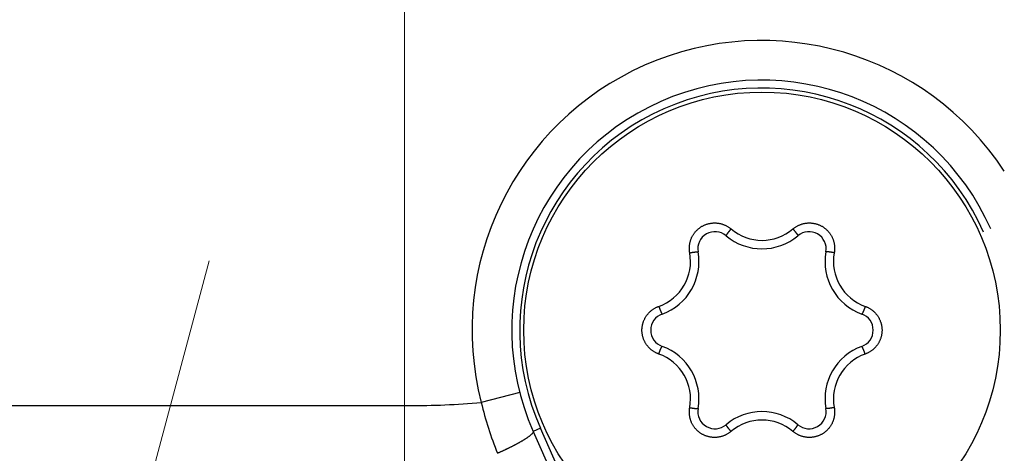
# Model space of a CAD drawing. Header units: millimetres. Extents: x 0 to 1300, y 0 to 891.
# Tile 27 of 146: x 594.26 to 606.65, y 266.19 to 271.65. Entities that reach past the tile are written whole.
import ezdxf

# ---------------------------------------------------------------- set-up
doc = ezdxf.new("R2010")
doc.units = ezdxf.units.MM
doc.header["$LTSCALE"] = 0.545669
doc.linetypes.add('CENTER', pattern=[50.8, 31.75, -6.35, 6.35, -6.35])
doc.layers.add('NoLayerName_001', color=7, linetype='Continuous')
doc.layers.add('NoLayerName_008', color=7, linetype='Continuous')

# ---------------------------------------------------------------- blocks, each defined once
blk = doc.blocks.new('DIM_0003')
at = {"color": 3, "linetype": 'Continuous', "lineweight": 13}
blk.add_arc((60.066, 60.917), 60.066, 345, 255, dxfattribs=at)

msp = doc.modelspace()

# ---------------------------------------------------------------- linework, layer by layer
at = {"layer": 'NoLayerName_001', "color": 4, "linetype": 'CENTER', "lineweight": 13}
msp.add_line((599.10164849, 300.32718784), (599.10164849, 250.23311567), dxfattribs=at)
at = {"layer": 'NoLayerName_001', "color": 60, "linetype": 'CENTER', "lineweight": 13}
msp.add_line((592.15887493, 251.87972579), (600.28916259, 282.22237244), dxfattribs=at)
at = {"layer": 'NoLayerName_001', "color": 60, "linetype": 'Continuous', "lineweight": 25}
for p, q in [((600.55152211, 266.9535984), (600.06737506, 266.82869188)), ((600.81280947, 266.5056504), (600.72137213, 266.46516322)), ((600.72137213, 266.46516322), (601.53357677, 264.63085835)), ((601.62501412, 264.67134553), (600.81280947, 266.5056504))]:
    msp.add_line(p, q, dxfattribs=at)
msp.add_circle((603.60164849, 267.74050947), 3, dxfattribs=at)
for centre, radius, start, end in [((599.15164849, 277.79050947), 14, 270, 90), ((603.60164849, 267.74050947), 3.64998976, 33.299742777, 194.466448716), ((603.60164849, 267.74050947), 3.15, 23.883095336, 203.883095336), ((603.60164849, 267.74050947), 3.04999923, 23.883095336, 203.883095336), ((603.60187979, 269.47543485), 0.60281503, 229.673131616, 310.326114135), ((603.01001329, 268.7652517), 0.2167296, 49.806134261, 190.193865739), ((603.60164849, 269.46550947), 0.7, 229.806134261, 310.193865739), ((604.19328369, 268.7652517), 0.2167296, 349.806134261, 130.193865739), ((602.09967966, 268.60767158), 0.60218715, 289.652894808, 10.347105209), ((602.10775467, 268.60300947), 0.7, 289.806134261, 10.193865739), ((605.09554231, 268.60300947), 0.7, 169.806134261, 250.193865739), ((605.10361757, 268.60767173), 0.60218749, 169.652912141, 250.347087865), ((602.41837809, 267.74050947), 0.2167296, 109.806134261, 250.193865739), ((604.78491889, 267.74050947), 0.2167296, 289.806134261, 70.193865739), ((602.10775467, 266.87800947), 0.7, 349.806134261, 70.193865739), ((605.09554231, 266.87800947), 0.7, 109.806134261, 190.193865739), ((602.09967931, 266.87334716), 0.60218749, 349.652919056, 70.34708095), ((605.10361723, 266.87334742), 0.60218715, 109.652887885, 190.347112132), ((599.15164849, 277.79050947), 11, 270, 274.77527807), ((604.43683369, 267.86985756), 4.49179192, 193.402652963, 201.971231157), ((603.01001329, 266.71576725), 0.2167296, 169.806134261, 310.193865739), ((603.60164849, 266.01550947), 0.7, 49.806134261, 130.193865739), ((604.19328369, 266.71576725), 0.2167296, 229.806134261, 10.193865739), ((603.60141719, 266.00558409), 0.60281503, 49.673131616, 130.326114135)]:
    msp.add_arc(centre, radius, start, end, dxfattribs=at)
for points, knots in [([(602.69209347, 268.71583463), (602.69129032, 268.72097355), (602.68949785, 268.73123407), (602.6879177, 268.74679327), (602.68699951, 268.76241876), (602.68686569, 268.77808638), (602.68748673, 268.79374687), (602.6888735, 268.80935796), (602.69102797, 268.82487682), (602.69394302, 268.84026479), (602.69760729, 268.85548662), (602.70201068, 268.8705078), (602.70714289, 268.88529378), (602.7129934, 268.89981018), (602.71955268, 268.91402155), (602.72680474, 268.92789418), (602.73472826, 268.94139651), (602.74330298, 268.95449623), (602.7525084, 268.9671611), (602.76232393, 268.97935897), (602.77272966, 268.99105707), (602.78370257, 269.0022247), (602.79521192, 269.01283877), (602.80722836, 269.02287535), (602.81972226, 269.03231075), (602.83266405, 269.0411212), (602.84602421, 269.04928291), (602.85977277, 269.05677193), (602.87387393, 269.06357437), (602.88829235, 269.06967645), (602.90299266, 269.0750644), (602.91793953, 269.07972432), (602.93309756, 269.08364268), (602.94843137, 269.0868044), (602.96390281, 269.08920507), (602.97947367, 269.09084447), (602.99510553, 269.09171867), (603.01076153, 269.09183469), (603.02639882, 269.09115916), (603.04199736, 269.08980925), (603.05230122, 269.08816385), (603.05746477, 269.08743436)], [0, 0, 0, 0, 0.01560390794, 0.03123476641, 0.04688561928, 0.06254921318, 0.07821836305, 0.0938863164, 0.10954769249, 0.12520241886, 0.14085234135, 0.15649894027, 0.17214356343, 0.18778767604, 0.20343305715, 0.21908071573, 0.23473025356, 0.25038088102, 0.26603173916, 0.28168218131, 0.29733205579, 0.31298187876, 0.3286320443, 0.34428244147, 0.35993271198, 0.37558252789, 0.39123186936, 0.4068812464, 0.42253113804, 0.43818148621, 0.45383193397, 0.46948210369, 0.48513187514, 0.50078164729, 0.51643197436, 0.53208275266, 0.5477333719, 0.5633829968, 0.57903084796, 0.59467652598, 0.61032100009, 0.61032100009, 0.61032100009, 0.61032100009]), ([(603.05746477, 269.08743436), (603.06258652, 269.08645264), (603.0728684, 269.08467209), (603.08806594, 269.08090281), (603.1030848, 269.07648664), (603.11786818, 269.07131295), (603.13238555, 269.06542109), (603.14659829, 269.05881569), (603.16047088, 269.0515226), (603.17397223, 269.04357205), (603.18704517, 269.03496366), (603.19973001, 269.02581565), (603.20772057, 269.01913399), (603.21176978, 269.01586935)], [0, 0, 0, 0, 0.01564495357, 0.03129178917, 0.04694183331, 0.0625965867, 0.07825795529, 0.0939259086, 0.10959512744, 0.12525889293, 0.14090999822, 0.15654111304, 0.17214514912, 0.17214514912, 0.17214514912, 0.17214514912]), ([(603.21176964, 269.01586981), (603.21093919, 269.0148914), (603.20927615, 269.01293638), (603.2067944, 269.00999297), (603.20432032, 269.00704312), (603.20185528, 269.00408571), (603.19939893, 269.00112111), (603.19695132, 268.99814931), (603.19451274, 268.99517011), (603.19208359, 268.9921832), (603.18966423, 268.98918829), (603.18765659, 268.98668563), (603.18605576, 268.98467921), (603.18485783, 268.98317221), (603.18366269, 268.98166297), (603.18247044, 268.98015146), (603.18128117, 268.97863763), (603.18009498, 268.97712144), (603.17891196, 268.97560285), (603.1777322, 268.97408182), (603.1765558, 268.97255829), (603.17538285, 268.97103223), (603.17421342, 268.96950358), (603.17304777, 268.96797212), (603.17188614, 268.96643757), (603.17072879, 268.96489968), (603.16957595, 268.96335819), (603.16842789, 268.96181284), (603.16728483, 268.96026336), (603.16614705, 268.9587095), (603.16501481, 268.95715109), (603.16388871, 268.95558796), (603.16276958, 268.95401995), (603.16165825, 268.952447), (603.1605556, 268.95086902), (603.15946242, 268.94928597), (603.1583797, 268.94769762), (603.1573073, 268.94610382), (603.15624937, 268.94450063), (603.15520554, 268.94288604), (603.15453243, 268.94179431), (603.15419261, 268.94124971)], [0, 0, 0, 0, 0.003849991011, 0.0077000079, 0.011550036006, 0.01540006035, 0.019250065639, 0.023100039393, 0.026949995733, 0.030799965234, 0.034649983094, 0.03850008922, 0.040425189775, 0.042350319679, 0.044275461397, 0.046200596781, 0.048125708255, 0.050050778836, 0.051975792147, 0.053900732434, 0.055825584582, 0.057750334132, 0.059674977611, 0.061599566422, 0.063524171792, 0.065448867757, 0.067373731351, 0.069298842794, 0.071224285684, 0.073150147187, 0.07507649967, 0.077003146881, 0.07892969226, 0.080855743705, 0.082780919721, 0.084704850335, 0.086627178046, 0.088547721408, 0.090467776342, 0.092389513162, 0.094315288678, 0.094315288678, 0.094315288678, 0.094315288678]), ([(603.9915273, 269.01586968), (603.99557587, 269.01913498), (604.00356476, 269.02581835), (604.01624924, 269.03496646), (604.0293225, 269.04357398), (604.04282477, 269.05152284), (604.05669843, 269.05881416), (604.07091218, 269.06541756), (604.08542974, 269.07131007), (604.10021407, 269.07647852), (604.11522897, 269.08091514), (604.13043952, 269.08461147), (604.14581069, 269.0875592), (604.16130744, 269.08975029), (604.17689437, 269.09117533), (604.19253431, 269.09183118), (604.20818931, 269.09172053), (604.22382126, 269.09084475), (604.239392, 269.08920548), (604.2548634, 269.08680445), (604.27019714, 269.08364253), (604.2853551, 269.07972414), (604.30030189, 269.07506434), (604.31500209, 269.06967658), (604.32942037, 269.06357471), (604.34352136, 269.05677243), (604.35726967, 269.04928343), (604.37062955, 269.04112164), (604.38357104, 269.03231105), (604.39606462, 269.02287547), (604.40808071, 269.01283866), (604.41958967, 269.00222433), (604.43056214, 268.9910564), (604.44096741, 268.97935801), (604.45078241, 268.96715989), (604.45998782, 268.95449503), (604.46856088, 268.9413947), (604.4764892, 268.92789435), (604.48372232, 268.91401438), (604.49035165, 268.8998307), (604.49407765, 268.89008454), (604.49602722, 268.88524802)], [0, 0, 0, 0, 0.01560377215, 0.03123454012, 0.04688539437, 0.06254909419, 0.07821843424, 0.09388660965, 0.10954815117, 0.12520294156, 0.14085285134, 0.1564993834, 0.17214390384, 0.18778789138, 0.20343313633, 0.21908066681, 0.23473008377, 0.25038059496, 0.26603134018, 0.28168167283, 0.29733144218, 0.31298116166, 0.32863121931, 0.34428149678, 0.3599316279, 0.37558127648, 0.39123041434, 0.40687955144, 0.42252919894, 0.43817932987, 0.45382960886, 0.4694796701, 0.48512939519, 0.50077917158, 0.51642951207, 0.53208026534, 0.54773078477, 0.56338021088, 0.5790277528, 0.59467301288, 0.61031701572, 0.61031701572, 0.61031701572, 0.61031701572]), ([(603.9915273, 269.01586968), (603.99235777, 269.01489125), (603.99402084, 269.0129362), (603.99650263, 269.00999275), (603.99897676, 269.00704286), (604.00144185, 269.0040854), (604.00389825, 269.00112075), (604.0063459, 268.9981489), (604.00878453, 268.99516966), (604.01121373, 268.99218271), (604.01363313, 268.98918775), (604.01564081, 268.98668505), (604.01724167, 268.9846786), (604.01843962, 268.98317158), (604.01963478, 268.98166232), (604.02082706, 268.98015078), (604.02201635, 268.97863693), (604.02320256, 268.97712072), (604.02438561, 268.9756021), (604.02556539, 268.97408104), (604.02674181, 268.9725575), (604.02791478, 268.97103141), (604.02908423, 268.96950274), (604.03024991, 268.96797125), (604.03141156, 268.96643668), (604.03256893, 268.96489877), (604.03372179, 268.96335726), (604.03486988, 268.96181188), (604.03601295, 268.96026238), (604.03715076, 268.95870849), (604.03828302, 268.95715006), (604.03940914, 268.9555869), (604.0405283, 268.95401887), (604.04163964, 268.9524459), (604.04274232, 268.95086789), (604.04383552, 268.94928482), (604.04491826, 268.94769644), (604.04599068, 268.94610262), (604.04704864, 268.94449941), (604.04809249, 268.94288479), (604.04876562, 268.94179305), (604.04910544, 268.94124844)], [0, 0, 0, 0, 0.003850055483, 0.007700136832, 0.011550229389, 0.01540031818, 0.019250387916, 0.023100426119, 0.026950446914, 0.030800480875, 0.0346505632, 0.038500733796, 0.040425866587, 0.042351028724, 0.044276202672, 0.04620137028, 0.048126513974, 0.050051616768, 0.051976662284, 0.053901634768, 0.055826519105, 0.057751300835, 0.059675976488, 0.061600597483, 0.06352523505, 0.065449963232, 0.067374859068, 0.069300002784, 0.071225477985, 0.07315137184, 0.07507775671, 0.077004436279, 0.078931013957, 0.080857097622, 0.08278230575, 0.084706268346, 0.086628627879, 0.08854920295, 0.090469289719, 0.092391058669, 0.094316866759, 0.094316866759, 0.094316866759, 0.094316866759]), ([(603.15419261, 268.94124971), (603.1538608, 268.94069761), (603.15318738, 268.93959541), (603.15222683, 268.9379145), (603.15129073, 268.93621364), (603.15052829, 268.93447411), (603.14957941, 268.93273227), (603.1498592, 268.9314349), (603.14988543, 268.93080397)], [0, 0, 0, 0, 0.001932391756, 0.003873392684, 0.005813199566, 0.007735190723, 0.009629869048, 0.011524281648, 0.011524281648, 0.011524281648, 0.011524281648]), ([(604.04910544, 268.94124844), (604.04943726, 268.94069634), (604.0501107, 268.93959411), (604.05107127, 268.93791318), (604.05200739, 268.93621229), (604.05276985, 268.93447274), (604.05371876, 268.93273088), (604.05343898, 268.93143349), (604.05341276, 268.93080255)], [0, 0, 0, 0, 0.001932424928, 0.003873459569, 0.00581329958, 0.007735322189, 0.009630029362, 0.01152447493, 0.01152447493, 0.01152447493, 0.01152447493]), ([(604.49602722, 268.88524802), (604.4977374, 268.88032157), (604.50133535, 268.87052682), (604.50566841, 268.85548063), (604.5093523, 268.84026574), (604.51226304, 268.82487608), (604.51441981, 268.80935778), (604.51580731, 268.79374657), (604.51642956, 268.7780861), (604.51629671, 268.76241845), (604.51537924, 268.74679296), (604.51379947, 268.73123381), (604.51200668, 268.72097342), (604.51120345, 268.71583456)], [0, 0, 0, 0, 0.01564453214, 0.03129106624, 0.04694095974, 0.06259570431, 0.07825715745, 0.09392521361, 0.10959443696, 0.12525804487, 0.14090884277, 0.15653958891, 0.17214336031, 0.17214336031, 0.17214336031, 0.17214336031]), ([(602.69209347, 268.71583463), (602.69335602, 268.71606461), (602.69588064, 268.71652734), (602.69967058, 268.7172049), (602.70346227, 268.71787259), (602.70725599, 268.71852867), (602.71105159, 268.71917363), (602.71484905, 268.71980742), (602.71864841, 268.7204297), (602.72244973, 268.72103996), (602.72625308, 268.72163773), (602.72942427, 268.72212506), (602.7319623, 268.72250822), (602.73386637, 268.72279215), (602.73577098, 268.72307255), (602.73767611, 268.72334932), (602.73958176, 268.72362234), (602.74148792, 268.72389152), (602.74339457, 268.72415675), (602.74530171, 268.72441794), (602.74720932, 268.72467497), (602.7491174, 268.72492774), (602.75102597, 268.72517617), (602.75293509, 268.72541992), (602.75484486, 268.72565865), (602.75675539, 268.725892), (602.75866677, 268.72611964), (602.76057912, 268.72634122), (602.76249254, 268.7265564), (602.76440712, 268.72676481), (602.76632286, 268.72696616), (602.76823963, 268.72715982), (602.77015713, 268.72734502), (602.77207501, 268.72752098), (602.77399291, 268.72768691), (602.77591046, 268.72784211), (602.77782738, 268.7279856), (602.77974385, 268.72811742), (602.78166122, 268.72823203), (602.78358141, 268.72832871), (602.78486343, 268.72836578), (602.78550498, 268.72838777)], [0, 0, 0, 0, 0.003849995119, 0.007700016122, 0.011550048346, 0.01540007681, 0.01925008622, 0.023100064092, 0.026950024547, 0.030799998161, 0.034650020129, 0.038500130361, 0.040425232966, 0.042350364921, 0.044275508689, 0.046200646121, 0.048125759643, 0.050050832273, 0.051975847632, 0.053900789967, 0.055825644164, 0.057750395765, 0.059675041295, 0.061599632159, 0.063524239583, 0.065448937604, 0.067373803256, 0.069298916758, 0.071224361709, 0.073150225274, 0.075076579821, 0.077003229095, 0.078929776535, 0.08085583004, 0.082781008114, 0.084704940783, 0.086627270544, 0.088547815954, 0.090467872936, 0.092389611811, 0.09431538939, 0.09431538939, 0.09431538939, 0.09431538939]), ([(602.78550498, 268.72838777), (602.78614901, 268.72839908), (602.78744027, 268.72843118), (602.78937625, 268.72842259), (602.7913173, 268.72838284), (602.79320499, 268.72817337), (602.79518792, 268.7281242), (602.79617157, 268.72723321), (602.79670486, 268.72689503)], [0, 0, 0, 0, 0.001932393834, 0.003873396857, 0.005813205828, 0.007735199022, 0.009629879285, 0.011524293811, 0.011524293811, 0.011524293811, 0.011524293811]), ([(604.41779201, 268.72838777), (604.41714798, 268.72839908), (604.41585672, 268.72843118), (604.41392074, 268.72842258), (604.4119797, 268.72838284), (604.410092, 268.72817336), (604.40810908, 268.7281242), (604.40712542, 268.72723321), (604.40659214, 268.72689503)], [0, 0, 0, 0, 0.001932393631, 0.003873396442, 0.005813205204, 0.007735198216, 0.009629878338, 0.011524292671, 0.011524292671, 0.011524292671, 0.011524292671]), ([(604.51120352, 268.71583463), (604.50994096, 268.71606461), (604.50741634, 268.71652734), (604.5036264, 268.7172049), (604.49983471, 268.71787259), (604.496041, 268.71852867), (604.49224539, 268.71917363), (604.48844793, 268.71980742), (604.48464858, 268.7204297), (604.48084726, 268.72103996), (604.47704391, 268.72163773), (604.47387271, 268.72212506), (604.47133469, 268.72250822), (604.46943062, 268.72279215), (604.46752601, 268.72307255), (604.46562087, 268.72334932), (604.46371522, 268.72362234), (604.46180907, 268.72389152), (604.45990242, 268.72415675), (604.45799528, 268.72441794), (604.45608767, 268.72467497), (604.45417959, 268.72492774), (604.45227102, 268.72517617), (604.4503619, 268.72541992), (604.44845213, 268.72565865), (604.4465416, 268.725892), (604.44463022, 268.72611964), (604.44271787, 268.72634122), (604.44080445, 268.7265564), (604.43888987, 268.72676481), (604.43697413, 268.72696616), (604.43505736, 268.72715982), (604.43313986, 268.72734502), (604.43122198, 268.72752098), (604.42930408, 268.72768691), (604.42738653, 268.72784211), (604.42546961, 268.7279856), (604.42355314, 268.72811742), (604.42163577, 268.72823203), (604.41971558, 268.72832871), (604.41843356, 268.72836578), (604.41779201, 268.72838777)], [0, 0, 0, 0, 0.003849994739, 0.007700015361, 0.011550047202, 0.015400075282, 0.019250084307, 0.023100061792, 0.026950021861, 0.030799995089, 0.034650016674, 0.038500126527, 0.040425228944, 0.042350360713, 0.044275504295, 0.046200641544, 0.048125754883, 0.050050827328, 0.051975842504, 0.053900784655, 0.055825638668, 0.057750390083, 0.059675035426, 0.061599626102, 0.063524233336, 0.065448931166, 0.067373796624, 0.069298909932, 0.071224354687, 0.073150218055, 0.075076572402, 0.077003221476, 0.078929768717, 0.080855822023, 0.082780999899, 0.084704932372, 0.086627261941, 0.088547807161, 0.090467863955, 0.092389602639, 0.094315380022, 0.094315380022, 0.094315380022, 0.094315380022]), ([(602.16308133, 267.94270017), (602.1664928, 267.94664439), (602.17317655, 267.95465759), (602.18404094, 267.96593287), (602.19537606, 267.97673018), (602.20724913, 267.98694516), (602.2196106, 267.99657138), (602.23243716, 268.00557773), (602.24568898, 268.01394596), (602.25932448, 268.02166396), (602.27331567, 268.02868162), (602.28758044, 268.03509282), (602.29736259, 268.03867074), (602.30221462, 268.04054465)], [0, 0, 0, 0, 0.01564464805, 0.03129129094, 0.0469412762, 0.06259608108, 0.07825754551, 0.09392558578, 0.10959481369, 0.12525847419, 0.14090938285, 0.15654029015, 0.17214424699, 0.17214424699, 0.17214424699, 0.17214424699]), ([(602.30221462, 268.04054465), (602.30264672, 268.03933625), (602.3035083, 268.0369185), (602.30481649, 268.03329755), (602.30613409, 268.02968), (602.30746277, 268.0260665), (602.30880201, 268.02245694), (602.31015187, 268.01885134), (602.31151264, 268.01524987), (602.3128848, 268.0116527), (602.31426879, 268.00806002), (602.31543234, 268.00507002), (602.31636953, 268.00268045), (602.31707567, 268.0008895), (602.31778514, 267.99909986), (602.31849802, 267.99731159), (602.3192144, 267.99552474), (602.31993437, 267.99373937), (602.32065799, 267.99195554), (602.32138537, 267.99017332), (602.32211658, 267.98839277), (602.32285171, 267.98661393), (602.32359085, 267.98483685), (602.32433431, 267.98306163), (602.32508246, 267.98128836), (602.32583563, 267.97951712), (602.32659418, 267.97774799), (602.32735846, 267.97598105), (602.32812882, 267.9742164), (602.32890562, 267.97245411), (602.32968912, 267.97069436), (602.33047978, 267.96893756), (602.33127815, 267.96718436), (602.33208471, 267.96543545), (602.33289995, 267.96369153), (602.33372432, 267.96195328), (602.33455852, 267.96022144), (602.33540259, 267.95849582), (602.33626202, 267.95677803), (602.33713839, 267.95506675), (602.3377473, 267.95393795), (602.33804903, 267.95337136)], [0, 0, 0, 0, 0.003849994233, 0.00770001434, 0.01155004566, 0.015400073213, 0.019250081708, 0.023100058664, 0.0269500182, 0.030799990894, 0.03465001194, 0.038500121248, 0.040425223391, 0.042350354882, 0.044275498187, 0.046200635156, 0.048125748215, 0.050050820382, 0.051975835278, 0.053900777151, 0.055825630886, 0.057750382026, 0.059675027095, 0.061599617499, 0.063524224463, 0.065448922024, 0.067373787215, 0.069298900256, 0.071224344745, 0.073150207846, 0.075076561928, 0.077003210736, 0.078929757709, 0.080855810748, 0.082780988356, 0.084704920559, 0.086627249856, 0.088547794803, 0.090467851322, 0.092389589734, 0.094315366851, 0.094315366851, 0.094315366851, 0.094315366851]), ([(604.90108235, 268.04054465), (604.90065024, 268.03933625), (604.89978867, 268.03691849), (604.89848048, 268.03329753), (604.89716287, 268.02967997), (604.89583419, 268.02606647), (604.89449494, 268.02245689), (604.89314509, 268.01885129), (604.89178432, 268.01524981), (604.89041215, 268.01165263), (604.88902816, 268.00805994), (604.8878646, 268.00506993), (604.88692741, 268.00268036), (604.88622127, 268.00088941), (604.8855118, 267.99909976), (604.88479892, 267.99731148), (604.88408253, 267.99552463), (604.88336257, 267.99373925), (604.88263894, 267.99195542), (604.88191156, 267.9901732), (604.88118035, 267.98839264), (604.88044522, 267.9866138), (604.87970608, 267.98483672), (604.87896262, 267.98306149), (604.87821447, 267.98128822), (604.8774613, 267.97951697), (604.87670275, 267.97774784), (604.87593846, 267.9759809), (604.8751681, 267.97421624), (604.8743913, 267.97245395), (604.8736078, 267.97069419), (604.87281714, 267.96893739), (604.87201877, 267.96718419), (604.87121221, 267.96543527), (604.87039697, 267.96369135), (604.86957259, 267.96195309), (604.86873839, 267.96022125), (604.86789432, 267.95849562), (604.86703489, 267.95677783), (604.86615852, 267.95506654), (604.86554961, 267.95393774), (604.86524788, 267.95337115)], [0, 0, 0, 0, 0.003850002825, 0.007700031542, 0.011550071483, 0.015400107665, 0.019250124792, 0.023100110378, 0.026950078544, 0.030800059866, 0.034650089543, 0.038500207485, 0.040425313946, 0.042350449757, 0.044275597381, 0.046200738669, 0.048125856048, 0.050050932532, 0.051975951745, 0.053900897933, 0.055825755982, 0.057750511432, 0.05967516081, 0.061599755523, 0.063524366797, 0.06544906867, 0.067373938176, 0.069299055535, 0.071224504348, 0.07315037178, 0.075076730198, 0.077003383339, 0.078929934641, 0.080855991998, 0.082781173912, 0.084705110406, 0.086627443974, 0.088547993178, 0.090468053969, 0.092389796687, 0.094315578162, 0.094315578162, 0.094315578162, 0.094315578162]), ([(604.90108235, 268.04054465), (604.90593446, 268.03867095), (604.91571683, 268.03509358), (604.92998169, 268.02868244), (604.9439729, 268.02166457), (604.95760834, 268.01394608), (604.97086018, 268.00557733), (604.98368642, 267.99657017), (604.99604905, 267.98694444), (605.00791805, 267.97672559), (605.01926856, 267.96594105), (605.03007572, 267.95461683), (605.04031477, 267.94277907), (605.04996115, 267.93045407), (605.05898895, 267.91766777), (605.06737682, 267.90445074), (605.07510819, 267.89083729), (605.08216525, 267.87686116), (605.08853039, 267.86255626), (605.09418612, 267.84795652), (605.09911413, 267.83309563), (605.1032991, 267.8180088), (605.1067364, 267.80273422), (605.10942004, 267.78730926), (605.11134438, 267.77177144), (605.11250362, 267.75615826), (605.11289204, 267.74050717), (605.11250374, 267.7248561), (605.11134443, 267.70924297), (605.10941999, 267.69370524), (605.10673623, 267.67828039), (605.10329884, 267.66300594), (605.09911388, 267.64791925), (605.09418602, 267.63305849), (605.08853017, 267.61845904), (605.08216523, 267.60415416), (605.0751069, 267.59017919), (605.06737965, 267.57656262), (605.05897591, 267.56335837), (605.05000713, 267.55052523), (605.04342949, 267.5424254), (605.04021565, 267.53831877)], [0, 0, 0, 0, 0.01560395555, 0.03123489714, 0.04688591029, 0.06254976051, 0.07821925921, 0.09388762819, 0.10954942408, 0.12520450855, 0.14085472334, 0.15650155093, 0.17214634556, 0.18779058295, 0.20343606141, 0.21908383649, 0.23473352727, 0.25038434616, 0.26603542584, 0.28168610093, 0.29733619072, 0.31298618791, 0.32863649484, 0.34428700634, 0.35993736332, 0.37558723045, 0.39123657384, 0.4068858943, 0.42253570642, 0.43818598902, 0.45383641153, 0.46948661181, 0.48513647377, 0.50078638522, 0.51643685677, 0.53208773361, 0.54773836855, 0.56338790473, 0.57903555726, 0.5946809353, 0.61032505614, 0.61032505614, 0.61032505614, 0.61032505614]), ([(602.30221463, 267.4404743), (602.29736252, 267.442348), (602.28758016, 267.44592537), (602.27331529, 267.4523365), (602.25932408, 267.45935438), (602.24568864, 267.46707286), (602.23243681, 267.47544161), (602.21961056, 267.48444878), (602.20724794, 267.4940745), (602.19537893, 267.50429336), (602.18402842, 267.51507789), (602.17322126, 267.52640212), (602.16298222, 267.53823987), (602.15333583, 267.55056487), (602.14430803, 267.56335118), (602.13592016, 267.5765682), (602.12818879, 267.59018165), (602.12113174, 267.60415779), (602.11476659, 267.61846269), (602.10911087, 267.63306242), (602.10418286, 267.64792331), (602.09999788, 267.66301014), (602.09656058, 267.67828473), (602.09387694, 267.69370969), (602.09195261, 267.7092475), (602.09079336, 267.72486069), (602.09040494, 267.74051177), (602.09079325, 267.75616285), (602.09195255, 267.77177598), (602.09387699, 267.78731371), (602.09656076, 267.80273855), (602.09999815, 267.81801301), (602.1041831, 267.83309969), (602.10911096, 267.84796046), (602.11476681, 267.8625599), (602.12113175, 267.87686479), (602.12819008, 267.89083975), (602.13591733, 267.90445633), (602.14432108, 267.91766057), (602.15328985, 267.93049372), (602.15986749, 267.93859354), (602.16308133, 267.94270017)], [0, 0, 0, 0, 0.01560395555, 0.03123489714, 0.04688591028, 0.0625497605, 0.07821925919, 0.09388762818, 0.10954942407, 0.12520450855, 0.14085472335, 0.15650155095, 0.1721463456, 0.187790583, 0.20343606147, 0.21908383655, 0.23473352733, 0.25038434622, 0.26603542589, 0.28168610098, 0.29733619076, 0.31298618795, 0.32863649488, 0.34428700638, 0.35993736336, 0.37558723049, 0.39123657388, 0.40688589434, 0.42253570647, 0.43818598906, 0.45383641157, 0.46948661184, 0.48513647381, 0.50078638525, 0.51643685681, 0.53208773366, 0.54773836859, 0.56338790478, 0.57903555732, 0.59468093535, 0.61032505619, 0.61032505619, 0.61032505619, 0.61032505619]), ([(602.33804903, 267.95337136), (602.33836125, 267.95280796), (602.33897908, 267.95167365), (602.33995451, 267.95000133), (602.34095945, 267.94834021), (602.34208471, 267.94681016), (602.34311875, 267.94511748), (602.3443822, 267.9447111), (602.34494172, 267.94441836)], [0, 0, 0, 0, 0.001932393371, 0.003873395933, 0.00581320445, 0.007735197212, 0.009629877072, 0.011524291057, 0.011524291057, 0.011524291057, 0.011524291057]), ([(604.86524788, 267.95337115), (604.86493566, 267.95280775), (604.86431783, 267.95167343), (604.86334239, 267.95000111), (604.86233745, 267.94833999), (604.86121219, 267.94680994), (604.86017815, 267.94511725), (604.8589147, 267.94471087), (604.85835518, 267.94441812)], [0, 0, 0, 0, 0.001932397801, 0.003873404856, 0.005813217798, 0.007735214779, 0.009629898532, 0.011524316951, 0.011524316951, 0.011524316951, 0.011524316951]), ([(602.30221463, 267.4404743), (602.30264674, 267.4416827), (602.30350831, 267.44410045), (602.30481651, 267.44772142), (602.30613411, 267.45133897), (602.30746279, 267.45495248), (602.30880204, 267.45856206), (602.3101519, 267.46216766), (602.31151267, 267.46576914), (602.31288483, 267.46936631), (602.31426883, 267.47295901), (602.31543238, 267.47594901), (602.31636957, 267.47833859), (602.31707571, 267.48012954), (602.31778518, 267.48191918), (602.31849807, 267.48370746), (602.31921445, 267.48549432), (602.31993441, 267.48727969), (602.32065804, 267.48906352), (602.32138542, 267.49084574), (602.32211663, 267.49262631), (602.32285176, 267.49440514), (602.3235909, 267.49618223), (602.32433436, 267.49795745), (602.32508251, 267.49973073), (602.32583568, 267.50150198), (602.32659424, 267.50327111), (602.32735852, 267.50503805), (602.32812888, 267.50680271), (602.32890568, 267.50856499), (602.32968918, 267.51032475), (602.33047985, 267.51208155), (602.33127822, 267.51383476), (602.33208477, 267.51558368), (602.33290002, 267.5173276), (602.33372439, 267.51906585), (602.33455859, 267.52079769), (602.33540266, 267.52252332), (602.33626209, 267.52424112), (602.33713846, 267.5259524), (602.33774737, 267.5270812), (602.3380491, 267.5276478)], [0, 0, 0, 0, 0.003850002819, 0.00770003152, 0.011550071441, 0.015400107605, 0.019250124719, 0.023100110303, 0.026950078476, 0.030800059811, 0.034650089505, 0.038500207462, 0.04042531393, 0.042350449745, 0.044275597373, 0.046200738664, 0.048125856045, 0.05005093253, 0.051975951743, 0.05390089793, 0.055825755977, 0.057750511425, 0.059675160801, 0.061599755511, 0.063524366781, 0.065449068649, 0.06737393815, 0.069299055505, 0.071224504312, 0.073150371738, 0.075076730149, 0.077003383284, 0.07892993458, 0.080855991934, 0.082781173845, 0.08470511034, 0.086627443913, 0.088547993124, 0.090468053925, 0.09238979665, 0.094315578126, 0.094315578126, 0.094315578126, 0.094315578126]), ([(602.3380491, 267.5276478), (602.33836133, 267.5282112), (602.33897916, 267.52934551), (602.33995459, 267.53101783), (602.34095953, 267.53267895), (602.34208479, 267.53420901), (602.34311883, 267.5359017), (602.34438228, 267.53630808), (602.3449418, 267.53660082)], [0, 0, 0, 0, 0.001932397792, 0.003873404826, 0.005813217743, 0.007735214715, 0.009629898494, 0.01152431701, 0.01152431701, 0.01152431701, 0.01152431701]), ([(604.86524796, 267.52764759), (604.86493573, 267.52821099), (604.8643179, 267.5293453), (604.86334247, 267.53101761), (604.86233753, 267.53267873), (604.86121227, 267.53420878), (604.86017823, 267.53590147), (604.85891478, 267.53630785), (604.85835527, 267.53660059)], [0, 0, 0, 0, 0.001932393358, 0.003873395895, 0.005813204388, 0.00773519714, 0.009629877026, 0.011524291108, 0.011524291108, 0.011524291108, 0.011524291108]), ([(604.90108237, 267.44047429), (604.90065026, 267.44168269), (604.89978869, 267.44410044), (604.8984805, 267.4477214), (604.89716289, 267.45133894), (604.89583422, 267.45495244), (604.89449497, 267.45856201), (604.89314512, 267.4621676), (604.89178435, 267.46576908), (604.89041218, 267.46936624), (604.88902819, 267.47295893), (604.88786464, 267.47594893), (604.88692745, 267.4783385), (604.88622131, 267.48012944), (604.88551184, 267.48191908), (604.88479896, 267.48370736), (604.88408258, 267.48549421), (604.88336262, 267.48727958), (604.88263899, 267.4890634), (604.88191161, 267.49084562), (604.8811804, 267.49262618), (604.88044527, 267.49440501), (604.87970613, 267.49618209), (604.87896267, 267.49795731), (604.87821453, 267.49973059), (604.87746135, 267.50150183), (604.8767028, 267.50327096), (604.87593852, 267.50503789), (604.87516816, 267.50680255), (604.87439136, 267.50856483), (604.87360786, 267.51032458), (604.8728172, 267.51208138), (604.87201883, 267.51383458), (604.87121228, 267.5155835), (604.87039703, 267.51732741), (604.86957266, 267.51906566), (604.86873846, 267.5207975), (604.86789439, 267.52252313), (604.86703496, 267.52424092), (604.86615859, 267.5259522), (604.86554969, 267.527081), (604.86524796, 267.52764759)], [0, 0, 0, 0, 0.003849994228, 0.007700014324, 0.01155004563, 0.015400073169, 0.019250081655, 0.023100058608, 0.02695001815, 0.030799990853, 0.034650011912, 0.038500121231, 0.040425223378, 0.042350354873, 0.044275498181, 0.046200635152, 0.048125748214, 0.050050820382, 0.05197583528, 0.053900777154, 0.055825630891, 0.057750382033, 0.059675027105, 0.061599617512, 0.063524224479, 0.065448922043, 0.067373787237, 0.06929890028, 0.07122434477, 0.073150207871, 0.075076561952, 0.077003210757, 0.078929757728, 0.080855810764, 0.082780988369, 0.084704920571, 0.086627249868, 0.088547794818, 0.09046785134, 0.092389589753, 0.094315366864, 0.094315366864, 0.094315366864, 0.094315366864]), ([(605.04021565, 267.53831877), (605.03680419, 267.53437455), (605.03012043, 267.52636136), (605.01925604, 267.51508608), (605.00792093, 267.50428877), (604.99604785, 267.49407379), (604.98368638, 267.48444756), (604.97085982, 267.47544122), (604.95760801, 267.46707298), (604.9439725, 267.45935499), (604.92998131, 267.45233733), (604.91571654, 267.44592612), (604.90593439, 267.4423482), (604.90108236, 267.44047429)], [0, 0, 0, 0, 0.01564464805, 0.03129129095, 0.04694127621, 0.0625960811, 0.07825754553, 0.09392558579, 0.10959481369, 0.12525847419, 0.14090938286, 0.15654029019, 0.17214424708, 0.17214424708, 0.17214424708, 0.17214424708]), ([(602.70726976, 266.59577093), (602.70555958, 266.60069737), (602.70196163, 266.61049212), (602.69762857, 266.62553832), (602.69394468, 266.64075321), (602.69103394, 266.65614286), (602.68887717, 266.67166117), (602.68748967, 266.68727238), (602.68686743, 266.70293285), (602.68700028, 266.7186005), (602.68791775, 266.73422599), (602.68949751, 266.74978513), (602.6912903, 266.76004552), (602.69209353, 266.76518439)], [0, 0, 0, 0, 0.01564453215, 0.03129106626, 0.04694095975, 0.06259570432, 0.07825715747, 0.09392521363, 0.10959443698, 0.12525804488, 0.14090884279, 0.15653958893, 0.17214336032, 0.17214336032, 0.17214336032, 0.17214336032]), ([(602.69209347, 266.76518432), (602.69335602, 266.76495433), (602.69588064, 266.7644916), (602.69967058, 266.76381405), (602.70346227, 266.76314636), (602.70725599, 266.76249027), (602.71105159, 266.76184531), (602.71484905, 266.76121152), (602.71864841, 266.76058924), (602.72244972, 266.75997899), (602.72625308, 266.75938122), (602.72942427, 266.75889388), (602.73196229, 266.75851073), (602.73386637, 266.75822679), (602.73577097, 266.75794639), (602.73767611, 266.75766963), (602.73958176, 266.7573966), (602.74148791, 266.75712743), (602.74339457, 266.75686219), (602.7453017, 266.75660101), (602.74720932, 266.75634398), (602.7491174, 266.7560912), (602.75102596, 266.75584277), (602.75293508, 266.75559902), (602.75484485, 266.7553603), (602.75675538, 266.75512694), (602.75866677, 266.7548993), (602.76057912, 266.75467772), (602.76249253, 266.75446255), (602.76440711, 266.75425413), (602.76632286, 266.75405279), (602.76823962, 266.75385912), (602.77015712, 266.75367393), (602.772075, 266.75349797), (602.7739929, 266.75333203), (602.77591045, 266.75317683), (602.77782737, 266.75303335), (602.77974384, 266.75290152), (602.78166121, 266.75278692), (602.7835814, 266.75269024), (602.78486342, 266.75265317), (602.78550497, 266.75263118)], [0, 0, 0, 0, 0.00384999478, 0.007700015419, 0.011550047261, 0.015400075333, 0.019250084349, 0.023100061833, 0.026950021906, 0.030799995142, 0.034650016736, 0.038500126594, 0.040425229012, 0.042350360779, 0.044275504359, 0.046200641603, 0.048125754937, 0.050050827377, 0.051975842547, 0.053900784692, 0.055825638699, 0.057750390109, 0.059675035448, 0.061599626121, 0.063524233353, 0.065448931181, 0.067373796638, 0.069298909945, 0.071224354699, 0.073150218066, 0.075076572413, 0.077003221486, 0.078929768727, 0.080855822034, 0.082780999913, 0.084704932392, 0.086627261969, 0.088547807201, 0.090467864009, 0.092389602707, 0.094315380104, 0.094315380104, 0.094315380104, 0.094315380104]), ([(604.51120352, 266.76518432), (604.51200666, 266.7600454), (604.51379914, 266.74978487), (604.51537928, 266.73422568), (604.51629747, 266.71860018), (604.51643129, 266.70293256), (604.51581026, 266.68727208), (604.51442348, 266.67166099), (604.51226901, 266.65614213), (604.50935397, 266.64075416), (604.50568969, 266.62553232), (604.5012863, 266.61051115), (604.49615409, 266.59572516), (604.49030358, 266.58120877), (604.48374431, 266.56699739), (604.47649225, 266.55312476), (604.46856872, 266.53962243), (604.459994, 266.52652271), (604.45078858, 266.51385785), (604.44097306, 266.50165998), (604.43056732, 266.48996188), (604.41959441, 266.47879424), (604.40808506, 266.46818017), (604.39606862, 266.4581436), (604.38357473, 266.4487082), (604.37063294, 266.43989774), (604.35727277, 266.43173603), (604.34352422, 266.42424701), (604.32942305, 266.41744457), (604.31500463, 266.41134249), (604.30030432, 266.40595454), (604.28535745, 266.40129462), (604.27019943, 266.39737626), (604.25486561, 266.39421454), (604.23939418, 266.39181388), (604.22382332, 266.39017447), (604.20819146, 266.38930028), (604.19253545, 266.38918425), (604.17689816, 266.38985979), (604.16129962, 266.39120969), (604.15099576, 266.3928551), (604.14583221, 266.39358458)], [0, 0, 0, 0, 0.0156039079, 0.03123476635, 0.04688561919, 0.06254921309, 0.07821836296, 0.09388631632, 0.10954769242, 0.12520241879, 0.14085234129, 0.15649894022, 0.17214356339, 0.187787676, 0.20343305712, 0.21908071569, 0.23473025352, 0.25038088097, 0.2660317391, 0.28168218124, 0.29733205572, 0.31298187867, 0.32863204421, 0.34428244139, 0.3599327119, 0.37558252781, 0.39123186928, 0.40688124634, 0.42253113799, 0.43818148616, 0.45383193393, 0.46948210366, 0.48513187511, 0.50078164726, 0.51643197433, 0.53208275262, 0.54773337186, 0.56338299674, 0.5790308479, 0.59467652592, 0.61032100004, 0.61032100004, 0.61032100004, 0.61032100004]), ([(604.51120352, 266.76518432), (604.50994096, 266.76495433), (604.50741634, 266.7644916), (604.5036264, 266.76381405), (604.49983471, 266.76314636), (604.49604099, 266.76249027), (604.49224539, 266.76184531), (604.48844793, 266.76121152), (604.48464857, 266.76058924), (604.48084726, 266.75997899), (604.4770439, 266.75938122), (604.47387271, 266.75889388), (604.47133469, 266.75851073), (604.46943061, 266.75822679), (604.467526, 266.75794639), (604.46562087, 266.75766963), (604.46371522, 266.7573966), (604.46180906, 266.75712742), (604.45990241, 266.75686219), (604.45799527, 266.75660101), (604.45608766, 266.75634398), (604.45417958, 266.7560912), (604.45227102, 266.75584277), (604.4503619, 266.75559902), (604.44845213, 266.7553603), (604.4465416, 266.75512694), (604.44463021, 266.7548993), (604.44271786, 266.75467772), (604.44080444, 266.75446255), (604.43888986, 266.75425413), (604.43697412, 266.75405279), (604.43505735, 266.75385912), (604.43313985, 266.75367393), (604.43122197, 266.75349797), (604.42930408, 266.75333203), (604.42738652, 266.75317683), (604.42546961, 266.75303335), (604.42355313, 266.75290152), (604.42163577, 266.75278692), (604.41971557, 266.75269023), (604.41843355, 266.75265316), (604.417792, 266.75263117)], [0, 0, 0, 0, 0.003849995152, 0.007700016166, 0.011550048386, 0.015400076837, 0.019250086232, 0.023100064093, 0.026950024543, 0.030799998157, 0.034650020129, 0.038500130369, 0.04042523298, 0.04235036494, 0.044275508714, 0.046200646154, 0.048125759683, 0.050050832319, 0.051975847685, 0.053900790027, 0.05582564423, 0.057750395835, 0.059675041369, 0.061599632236, 0.063524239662, 0.065448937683, 0.067373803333, 0.069298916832, 0.071224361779, 0.073150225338, 0.075076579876, 0.07700322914, 0.07892977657, 0.080855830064, 0.082781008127, 0.084704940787, 0.08662727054, 0.088547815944, 0.090467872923, 0.092389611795, 0.094315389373, 0.094315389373, 0.094315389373, 0.094315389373]), ([(602.78550497, 266.75263118), (602.78614901, 266.75261987), (602.78744026, 266.75258777), (602.78937624, 266.75259636), (602.79131729, 266.75263611), (602.79320498, 266.75284558), (602.79518791, 266.75289475), (602.79617156, 266.75378574), (602.79670485, 266.75412392)], [0, 0, 0, 0, 0.001932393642, 0.00387339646, 0.005813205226, 0.007735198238, 0.009629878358, 0.011524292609, 0.011524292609, 0.011524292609, 0.011524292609]), ([(604.417792, 266.75263117), (604.41714797, 266.75261987), (604.41585671, 266.75258777), (604.41392073, 266.75259636), (604.41197969, 266.7526361), (604.41009199, 266.75284558), (604.40810907, 266.75289475), (604.40712541, 266.75378573), (604.40659213, 266.75412392)], [0, 0, 0, 0, 0.001932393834, 0.003873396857, 0.005813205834, 0.007735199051, 0.009629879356, 0.011524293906, 0.011524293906, 0.011524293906, 0.011524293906]), ([(603.21176968, 266.46514927), (603.20772112, 266.46188397), (603.19973222, 266.45520059), (603.18704774, 266.44605248), (603.17397448, 266.43744497), (603.16047221, 266.42949611), (603.14659855, 266.42220478), (603.13238481, 266.41560139), (603.11786724, 266.40970887), (603.10308291, 266.40454042), (603.08806801, 266.4001038), (603.07285746, 266.39640748), (603.0574863, 266.39345975), (603.04198954, 266.39126866), (603.02640261, 266.38984362), (603.01076267, 266.38918777), (602.99510767, 266.38929842), (602.97947572, 266.39017419), (602.96390498, 266.39181347), (602.94843359, 266.3942145), (602.93309984, 266.39737641), (602.91794188, 266.4012948), (602.90299509, 266.40595461), (602.88829489, 266.41134236), (602.87387661, 266.41744424), (602.85977563, 266.42424652), (602.84602731, 266.43173551), (602.83266744, 266.43989731), (602.81972594, 266.44870789), (602.80723237, 266.45814348), (602.79521627, 266.46818028), (602.78370731, 266.47879462), (602.77273484, 266.48996255), (602.76232958, 266.50166094), (602.75251457, 266.51385905), (602.74330916, 266.52652392), (602.7347361, 266.53962424), (602.72680778, 266.5531246), (602.71957466, 266.56700457), (602.71294533, 266.58118824), (602.70921934, 266.59093441), (602.70726976, 266.59577093)], [0, 0, 0, 0, 0.01560377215, 0.03123454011, 0.04688539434, 0.06254909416, 0.07821843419, 0.09388660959, 0.10954815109, 0.12520294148, 0.14085285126, 0.15649938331, 0.17214390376, 0.18778789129, 0.20343313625, 0.21908066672, 0.23473008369, 0.25038059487, 0.26603134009, 0.28168167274, 0.29733144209, 0.31298116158, 0.32863121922, 0.3442814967, 0.35993162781, 0.37558127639, 0.39123041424, 0.40687955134, 0.42252919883, 0.43817932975, 0.45382960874, 0.46947966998, 0.48512939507, 0.50077917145, 0.51642951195, 0.53208026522, 0.54773078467, 0.56338021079, 0.57902775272, 0.59467301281, 0.61031701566, 0.61031701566, 0.61031701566, 0.61031701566]), ([(603.15419154, 266.53977051), (603.15385973, 266.54032261), (603.15318629, 266.54142483), (603.15222571, 266.54310576), (603.15128959, 266.54480665), (603.15052713, 266.5465462), (603.14957822, 266.54828807), (603.149858, 266.54958546), (603.14988423, 266.5502164)], [0, 0, 0, 0, 0.001932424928, 0.003873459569, 0.00581329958, 0.007735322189, 0.009630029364, 0.011524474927, 0.011524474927, 0.011524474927, 0.011524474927]), ([(603.21176968, 266.46514927), (603.21093922, 266.4661277), (603.20927614, 266.46808274), (603.20679435, 266.47102619), (603.20432022, 266.47397609), (603.20185514, 266.47693354), (603.19939874, 266.47989819), (603.19695108, 266.48287004), (603.19451246, 266.48584928), (603.19208326, 266.48883624), (603.18966385, 266.49183119), (603.18765618, 266.49433389), (603.18605532, 266.49634034), (603.18485736, 266.49784737), (603.1836622, 266.49935663), (603.18246993, 266.50086816), (603.18128064, 266.50238202), (603.18009442, 266.50389823), (603.17891138, 266.50541684), (603.1777316, 266.5069379), (603.17655517, 266.50846145), (603.1753822, 266.50998753), (603.17421275, 266.5115162), (603.17304708, 266.51304769), (603.17188543, 266.51458226), (603.17072805, 266.51612017), (603.16957519, 266.51766169), (603.16842711, 266.51920706), (603.16728403, 266.52075657), (603.16614622, 266.52231046), (603.16501396, 266.52386889), (603.16388784, 266.52543204), (603.16276869, 266.52700007), (603.16165734, 266.52857305), (603.16055467, 266.53015105), (603.15946146, 266.53173413), (603.15837872, 266.5333225), (603.1573063, 266.53491633), (603.15624834, 266.53651953), (603.15520449, 266.53813415), (603.15453137, 266.5392259), (603.15419154, 266.53977051)], [0, 0, 0, 0, 0.003850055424, 0.007700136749, 0.011550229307, 0.015400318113, 0.019250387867, 0.023100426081, 0.026950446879, 0.030800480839, 0.03465056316, 0.038500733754, 0.040425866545, 0.042351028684, 0.044276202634, 0.046201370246, 0.048126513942, 0.050051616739, 0.051976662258, 0.053901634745, 0.055826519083, 0.057751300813, 0.059675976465, 0.061600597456, 0.063525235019, 0.065449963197, 0.067374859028, 0.06930000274, 0.071225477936, 0.073151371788, 0.075077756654, 0.07700443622, 0.078931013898, 0.080857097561, 0.082782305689, 0.084706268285, 0.086628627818, 0.088549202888, 0.090469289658, 0.092391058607, 0.094316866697, 0.094316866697, 0.094316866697, 0.094316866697]), ([(603.99152734, 266.46514914), (603.99235779, 266.46612755), (603.99402084, 266.46808257), (603.99650258, 266.47102597), (603.99897666, 266.47397582), (604.0014417, 266.47693323), (604.00389805, 266.47989784), (604.00634566, 266.48286964), (604.00878424, 266.48584883), (604.01121339, 266.48883574), (604.01363275, 266.49183066), (604.01564039, 266.49433332), (604.01724122, 266.49633973), (604.01843916, 266.49784674), (604.01963429, 266.49935597), (604.02082654, 266.50086749), (604.02201581, 266.50238131), (604.023202, 266.5038975), (604.02438503, 266.50541609), (604.02556479, 266.50693713), (604.02674119, 266.50846065), (604.02791414, 266.50998671), (604.02908356, 266.51151536), (604.03024922, 266.51304683), (604.03141084, 266.51458137), (604.0325682, 266.51611926), (604.03372103, 266.51766075), (604.0348691, 266.5192061), (604.03601215, 266.52075558), (604.03714994, 266.52230945), (604.03828217, 266.52386786), (604.03940827, 266.52543099), (604.04052741, 266.52699899), (604.04163873, 266.52857195), (604.04274138, 266.53014993), (604.04383457, 266.53173297), (604.04491728, 266.53332133), (604.04598968, 266.53491513), (604.04704762, 266.53651831), (604.04809144, 266.53813291), (604.04876455, 266.53922463), (604.04910437, 266.53976924)], [0, 0, 0, 0, 0.003849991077, 0.007700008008, 0.011550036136, 0.015400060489, 0.01925006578, 0.023100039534, 0.026949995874, 0.030799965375, 0.034649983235, 0.038500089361, 0.040425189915, 0.04235031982, 0.044275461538, 0.046200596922, 0.048125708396, 0.050050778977, 0.051975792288, 0.053900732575, 0.055825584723, 0.057750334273, 0.059674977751, 0.061599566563, 0.063524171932, 0.065448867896, 0.067373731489, 0.06929884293, 0.071224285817, 0.073150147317, 0.075076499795, 0.077003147, 0.078929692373, 0.080855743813, 0.082780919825, 0.084704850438, 0.086627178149, 0.088547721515, 0.090467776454, 0.092389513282, 0.094315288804, 0.094315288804, 0.094315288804, 0.094315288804]), ([(604.04910437, 266.53976924), (604.04943618, 266.54032133), (604.05010961, 266.54142354), (604.05107016, 266.54310444), (604.05200626, 266.54480531), (604.05276869, 266.54654483), (604.05371757, 266.54828668), (604.05343778, 266.54958405), (604.05341155, 266.55021497)], [0, 0, 0, 0, 0.001932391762, 0.003873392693, 0.005813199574, 0.007735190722, 0.009629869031, 0.011524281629, 0.011524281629, 0.011524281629, 0.011524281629]), ([(600.72137213, 266.46516322), (600.72106956, 266.46124407), (600.72193611, 266.45273586), (600.71411334, 266.44275452), (600.70634867, 266.4337282), (600.69775362, 266.42542825), (600.68882173, 266.41749219), (600.67957249, 266.40992122), (600.67011211, 266.40266834), (600.66047932, 266.39566038), (600.65072866, 266.38881732), (600.64088524, 266.38209947), (600.63095389, 266.37550278), (600.62094534, 266.36901642), (600.61086899, 266.36263154), (600.60073446, 266.35633875), (600.59055055, 266.3501281), (600.58032031, 266.34399692), (600.57004592, 266.3379423), (600.55972942, 266.33196115), (600.54937282, 266.3260504), (600.53897817, 266.32020701), (600.52854748, 266.31442789), (600.5180828, 266.30870998), (600.50758614, 266.30305021), (600.49705954, 266.29744552), (600.48650502, 266.29189284), (600.47592461, 266.2863891), (600.46532036, 266.28093123), (600.45469424, 266.27551623), (600.44404838, 266.27014069), (600.43338362, 266.2648035), (600.42270007, 266.25950479), (600.41199798, 266.25424437), (600.40127754, 266.24902214), (600.39053896, 266.24383794), (600.3797824, 266.23869175), (600.36900825, 266.23358302), (600.358216, 266.2285132), (600.34740855, 266.2234763), (600.3401868, 266.2201548), (600.33657806, 266.21848952)], [0, 0, 0, 0, 0.01179243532, 0.02430347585, 0.03603771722, 0.0479913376, 0.0599771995, 0.07191531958, 0.08382993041, 0.09573771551, 0.10764869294, 0.1195659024, 0.13148863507, 0.14341559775, 0.15534505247, 0.16727486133, 0.17920303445, 0.19112957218, 0.2030549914, 0.21497972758, 0.22690413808, 0.23882850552, 0.25075304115, 0.26267788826, 0.27460312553, 0.28652877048, 0.29845478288, 0.31038106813, 0.32230748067, 0.33423382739, 0.34615988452, 0.35808556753, 0.37001090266, 0.38193591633, 0.39386063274, 0.40578507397, 0.41770925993, 0.42963320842, 0.44155693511, 0.45348045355, 0.46540377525, 0.46540377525, 0.46540377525, 0.46540377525]), ([(604.14583221, 266.39358458), (604.14071046, 266.39456631), (604.13042859, 266.39634686), (604.11523105, 266.40011613), (604.10021218, 266.4045323), (604.08542881, 266.40970599), (604.07091143, 266.41559786), (604.05669869, 266.42220326), (604.0428261, 266.42949635), (604.02932476, 266.4374469), (604.01625181, 266.44605529), (604.00356698, 266.45520329), (603.99557641, 266.46188495), (603.9915272, 266.46514959)], [0, 0, 0, 0, 0.01564495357, 0.03129178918, 0.04694183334, 0.06259658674, 0.07825795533, 0.09392590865, 0.10959512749, 0.12525889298, 0.14090999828, 0.1565411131, 0.17214514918, 0.17214514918, 0.17214514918, 0.17214514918]), ([(600.33657806, 266.21848952), (600.33296368, 266.21683666), (600.32573911, 266.2135219), (600.31487751, 266.20860423), (600.30400165, 266.20371865), (600.29310839, 266.19887243), (600.28220116, 266.19405811), (600.27491405, 266.19088434), (600.27127249, 266.189293)], [0, 0, 0, 0, 0.01192313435, 0.023846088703, 0.035768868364, 0.047691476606, 0.059613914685, 0.071536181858, 0.071536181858, 0.071536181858, 0.071536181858])]:
    msp.add_open_spline(points, degree=3, knots=knots, dxfattribs=at)
at = {"layer": 'NoLayerName_008', "color": 60, "linetype": 'Continuous', "lineweight": 25}
msp.add_line((593.65164849, 266.79050947), (599.15164849, 266.79050947), dxfattribs=at)

# ---------------------------------------------------------------- block references
at = {"layer": 'NoLayerName_001', "color": 3, "linetype": 'Continuous', "lineweight": 13}
msp.add_blockref('DIM_0003', (539.03552246, 216.87330627), dxfattribs=at)

doc.saveas('drawing.dxf')
